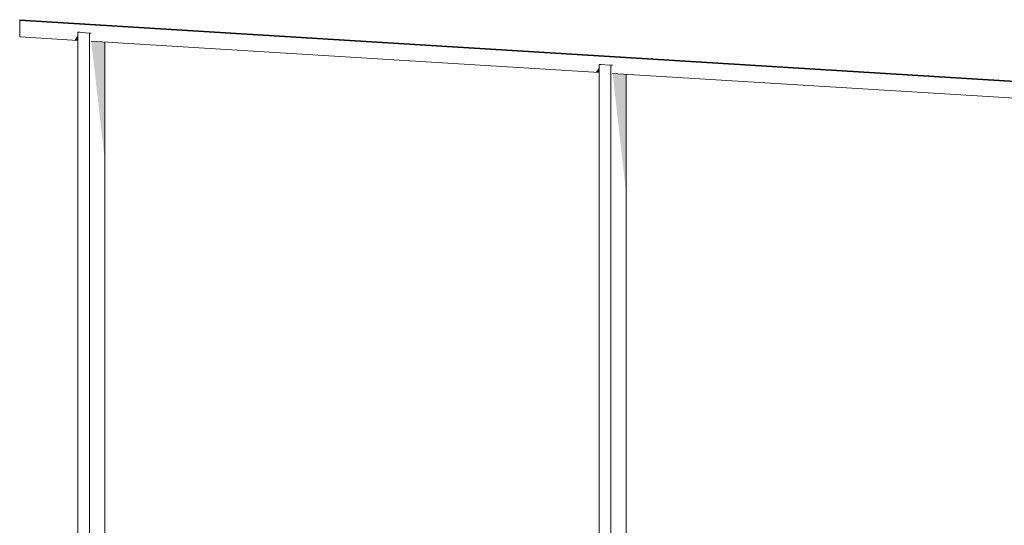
# Model space of a CAD drawing. Header units: millimetres. Extents: x -36476 to 2373, y -53000 to 10500.
# Tile 8 of 35: x -36476 to -33468, y 1420 to 2964. Entities that reach past the tile are written whole.
import ezdxf

# ---------------------------------------------------------------- set-up
doc = ezdxf.new("R2010")
doc.units = ezdxf.units.MM
doc.header["$MEASUREMENT"] = 0
doc.layers.add('Nouveau_Equip - Escaliers et ascenseurs', color=7, linetype='Continuous')

# ---------------------------------------------------------------- blocks, each defined once
blk = doc.blocks.new('Élément de coupe_215')
at = {"layer": 'Nouveau_Equip - Escaliers et ascenseurs', "linetype": 'Continuous', "lineweight": 13}
for points in [[(-36308.5, 2901.9), (-36297.6, 2901.2), (-36297.6, 2917.6)], [(-34716.2, 2803.8), (-34705.3, 2803.2), (-34705.3, 2819.6)]]:
    blk.add_hatch(color=7, dxfattribs=at).paths.add_polyline_path(points)
at = {"layer": 'Nouveau_Equip - Escaliers et ascenseurs', "color": 7, "linetype": 'Continuous', "lineweight": 13}
for p, q in [((-36475.6, 2964.4), (-30261.4, 2581.8)), ((-36475.6, 2964.4), (-36475.6, 2964.2)), ((-36475.6, 2964.2), (-36475.6, 2962.2)), ((-36475.6, 2962.2), (-30331.5, 2583.9)), ((-36475.6, 2962.2), (-36475.6, 2956.6)), ((-36475.6, 2956.6), (-36475.6, 2912.2)), ((-36475.6, 2912.2), (-36297.6, 2901.2)), ((-36256.9, 2898.7), (-34705.3, 2803.2)), ((-34664.5, 2800.6), (-33112.9, 2705.1))]:
    blk.add_line(p, q, dxfattribs=at)
blk = doc.blocks.new('Élément de coupe_216')
at = {"layer": 'Nouveau_Equip - Escaliers et ascenseurs', "linetype": 'Continuous', "lineweight": 13}
blk.add_hatch(color=7, dxfattribs=at).paths.add_polyline_path([(-34664.5, 2800.6), (-34623.2, 2433.9), (-34623.2, 2798.1)])
at = {"layer": 'Nouveau_Equip - Escaliers et ascenseurs', "color": 7, "linetype": 'Continuous', "lineweight": 13}
for p, q in [((-34699.6, 2827.8), (-34705.3, 2827.8)), ((-34705.3, 2827.8), (-34670.2, 2825.7)), ((-34705.3, 827.8), (-34705.3, 2827.8)), ((-34670.2, 2825.7), (-34664.5, 2825.7)), ((-34670.2, 825.7), (-34670.2, 2825.7)), ((-34623.2, 825.7), (-34623.2, 2798.1)), ((-34705.3, 827.8), (-34670.2, 825.7)), ((-34670.2, 825.7), (-34623.2, 825.7))]:
    blk.add_line(p, q, dxfattribs=at)
blk = doc.blocks.new('Élément de coupe_254')
at = {"layer": 'Nouveau_Equip - Escaliers et ascenseurs', "linetype": 'Continuous', "lineweight": 13}
blk.add_hatch(color=7, dxfattribs=at).paths.add_polyline_path([(-36256.9, 2898.7), (-36215.5, 2531.9), (-36215.5, 2896.2)])
at = {"layer": 'Nouveau_Equip - Escaliers et ascenseurs', "color": 7, "linetype": 'Continuous', "lineweight": 13}
for p, q in [((-36291.9, 2925.9), (-36297.6, 2925.9)), ((-36297.6, 2925.9), (-36262.6, 2923.7)), ((-36297.6, 925.9), (-36297.6, 2925.9)), ((-36262.6, 2923.7), (-36256.9, 2923.7)), ((-36262.6, 923.7), (-36262.6, 2923.7)), ((-36215.5, 923.7), (-36215.5, 2896.2)), ((-36297.6, 925.9), (-36262.6, 923.7)), ((-36262.6, 923.7), (-36215.5, 923.7))]:
    blk.add_line(p, q, dxfattribs=at)

msp = doc.modelspace()

# ---------------------------------------------------------------- block references
at = {"layer": 'Nouveau_Equip - Escaliers et ascenseurs', "lineweight": 0}
for name in ['Élément de coupe_215', 'Élément de coupe_254', 'Élément de coupe_216']:
    msp.add_blockref(name, (0, 0), dxfattribs=at)

doc.saveas('drawing.dxf')
